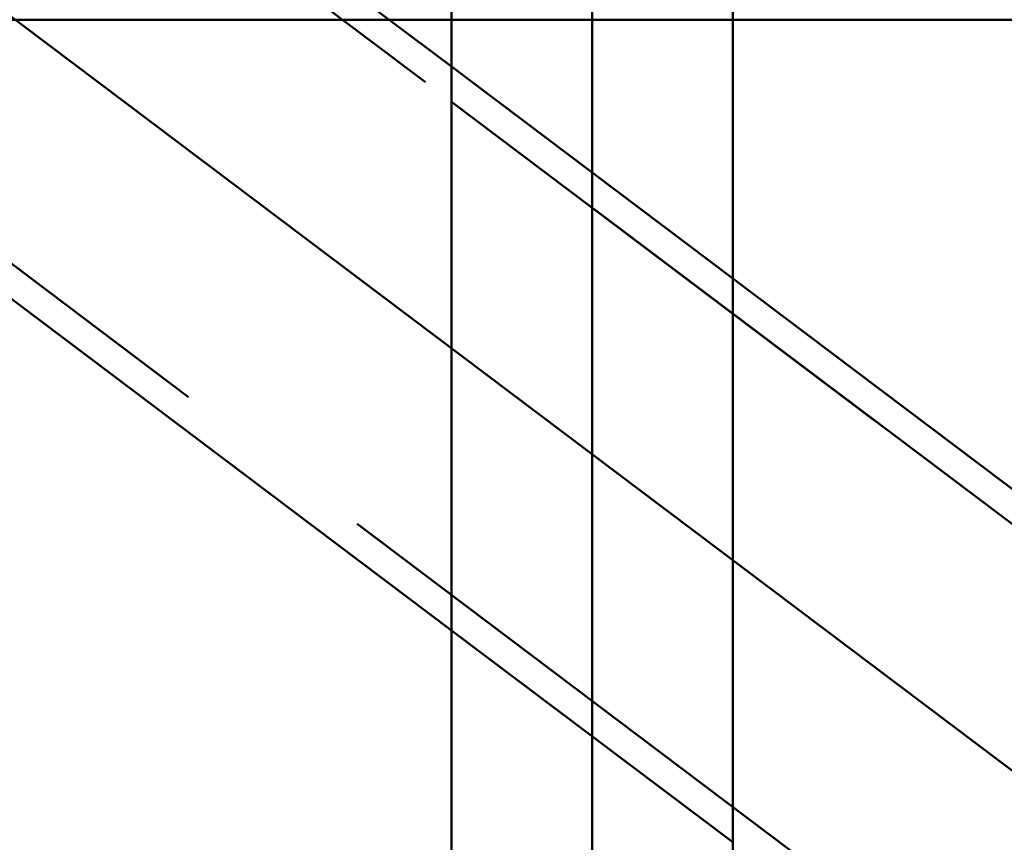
# Paper-space layout 'Layout1' of a CAD drawing. Extents: x -2 to 1033, y -36 to 596.
# Tile 233 of 256: x 370.97 to 374.47, y 491.56 to 494.49. Entities that reach past the tile are written whole.
import ezdxf

# ---------------------------------------------------------------- set-up
doc = ezdxf.new("R2010")
doc.units = 0
doc.linetypes.add('ACAD_ISO02W100', pattern=[15, 12, -3])
doc.linetypes.add('ACAD_ISO04W100', pattern=[30.5, 24, -3, 0.5, -3])
for name, color, linetype, lineweight in [('SS_ZEBRIK KOŠ', 75, 'CONTINUOUS', 50), ('SS_ZEBRIKY', 24, 'CONTINUOUS', 50), ('SS_ZTUŽENÍ STĚNY', 203, 'CONTINUOUS', 50)]:
    doc.layers.add(name, color=color, linetype=linetype, lineweight=lineweight)

psp = doc.layouts.get("Layout1")

# ---------------------------------------------------------------- linework, layer by layer
at = {"layer": 'SS_ZEBRIK KOŠ', "color": 1, "linetype": 'Continuous', "ltscale": 0.25}
for p, q in [((372.5063, 546.985), (372.5063, 420.885)), ((373.5063, 420.885), (373.5063, 546.985))]:
    psp.add_line(p, q, dxfattribs=at)
at = {"layer": 'SS_ZEBRIK KOŠ', "color": 7, "linetype": 'ACAD_ISO04W100', "ltscale": 0.25}
psp.add_line((373.0063, 420.885), (373.0063, 546.985), dxfattribs=at)
at = {"layer": 'SS_ZEBRIKY', "color": 7, "linetype": 'Continuous', "ltscale": 0.25}
for p, q in [((372.5063, 494.485), (369.0063, 494.485)), ((377.0063, 494.485), (373.5063, 494.485))]:
    psp.add_line(p, q, dxfattribs=at)
at = {"layer": 'SS_ZEBRIKY', "color": 3, "linetype": 'ACAD_ISO02W100', "ltscale": 0.25}
psp.add_line((373.5063, 494.485), (372.5063, 494.485), dxfattribs=at)
at = {"layer": 'SS_ZTUŽENÍ STĚNY', "color": 7, "linetype": 'ACAD_ISO04W100', "ltscale": 0.25}
psp.add_line((357.8063, 504.385), (442.8063, 440.385), dxfattribs=at)
at = {"layer": 'SS_ZTUŽENÍ STĚNY', "color": 3, "linetype": 'ACAD_ISO02W100', "ltscale": 0.25}
for p, q in [((441.3161, 442.3834), (363.8211, 500.7325)), ((440.474, 441.2649), (361.7522, 500.5378)), ((371.2013, 495.3008), (372.2848, 494.485)), ((372.5063, 494.3182), (373.5063, 493.5653)), ((377.0063, 490.8048), (372.5063, 494.193)), ((373.5063, 491.5624), (372.5063, 492.3154))]:
    psp.add_line(p, q, dxfattribs=at)
at = {"layer": 'SS_ZTUŽENÍ STĚNY', "color": 1, "linetype": 'Continuous', "ltscale": 0.25}
for p, q in [((372.5063, 492.3154), (369.6248, 494.485)), ((372.2848, 494.485), (372.5063, 494.3182)), ((373.5063, 493.5653), (377.0063, 490.93))]:
    psp.add_line(p, q, dxfattribs=at)

doc.saveas('drawing.dxf')
